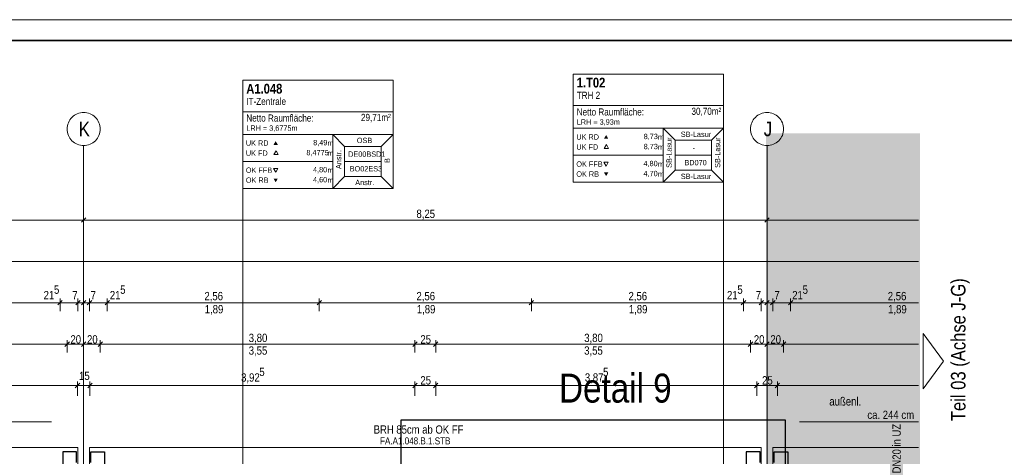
# Model space of a CAD drawing. Extents: x -620 to 300, y 62 to 1107.
# Tile 129 of 256: x -141 to 97, y 1002 to 1107. Entities that reach past the tile are written whole.
import ezdxf
from ezdxf.enums import TextEntityAlignment as Align
from ezdxf.lldxf.tags import DXFTag

# ---------------------------------------------------------------- set-up
doc = ezdxf.new("R2010")
doc.units = 0
doc.layers.get('0').update_dxf_attribs({"lineweight": 35})
for name, color, linetype, lineweight, true_color in [('30 -33 Aussenwände- 7 Fassade_ Elemente', 7, 'Continuous', 9, 0x00aacc), ('70 -72 Beschriftung- 1 Beschriftung allgemein', 7, 'Continuous', 9, 0xff6633), ('70 -75 Raumstempel- 1 Raumstempel', 1, 'Continuous', 50, 0xff0000), ('70 -75 Raumstempel-2 Verweislinie', 1, 'Continuous', 9, 0xff0000), ('70 -76 Bemaßung- 2 Allgemein', 9, 'Continuous', 5, 0x808080), ('E_Leerrohr_Detailnummer', 1, 'Continuous', 25, 0xff0000), ('iwb_Layout BA_Markierung', 7, 'Continuous', 9, 0xbadcdc), ('iwb_Layout Text', 3, 'Continuous', 18, 0x00ff00)]:
    doc.layers.add(name, color=color, linetype=linetype, lineweight=lineweight, true_color=true_color)
for name, color, linetype, lineweight in [('30 -33 Aussenwände- 8 Sonnenschutz', 7, 'Continuous', 9), ('70 -71 Achsen- 1 Gebäudeachsen', 7, 'STRICHPUNKT2-A06G9FR98I', 18), ('Detailelementbeschriftung', 7, 'Continuous', 9), ('iwb_Plankopf Rahmen', 7, 'Continuous', 35)]:
    doc.layers.add(name, color=color, linetype=linetype, lineweight=lineweight)
doc.styles.get("Standard").update_dxf_attribs({"font": 'ARIALN.TTF'})
tags = doc.linetypes.add('STRICHPUNKT2-A06G9FR98I', pattern=[12.7, 6.35, -3.175, 0, -3.175]).pattern_tags.tags
tags[10:11] = [DXFTag(74, 4), DXFTag(75, 0), DXFTag(340, '0'), DXFTag(46, 0.0), DXFTag(50, 0.0), DXFTag(44, 0.0), DXFTag(45, 0.0)]
tags[8:9] = [DXFTag(74, 4), DXFTag(75, 0), DXFTag(340, '0'), DXFTag(46, 0.0), DXFTag(50, 0.0), DXFTag(44, 0.0), DXFTag(45, 0.0)]
tags[6:7] = [DXFTag(74, 4), DXFTag(75, 0), DXFTag(340, '0'), DXFTag(46, 0.0), DXFTag(50, 0.0), DXFTag(44, 0.0), DXFTag(45, 0.0)]
tags[4:5] = [DXFTag(74, 4), DXFTag(75, 0), DXFTag(340, '0'), DXFTag(46, 0.0), DXFTag(50, 0.0), DXFTag(44, 0.0), DXFTag(45, 0.0)]

# ---------------------------------------------------------------- blocks, each defined once
blk = doc.blocks.new('Polygon-A06G9FR38I')
at = {"color": 0, "linetype": 'ByBlock', "lineweight": -2, "ltscale": 0.13}
blk.add_solid([(39.31, 82.72), (39.14, 1079.92), (76.38, 82.62), (76.38, 1079.92)], dxfattribs=at)
blk = doc.blocks.new('Referenz-A06G9FRB8I')
at = {"layer": '30 -33 Aussenwände- 7 Fassade_ Elemente', "color": 0, "linetype": 'Continuous', "ltscale": 0.13}
for p, q in [((-126.98, 1003.99), (-289.18, 1003.99)), ((-126.98, 999.15), (-126.98, 1003.99)), ((-124.18, 1003.99), (-124.18, 999.15)), ((38.02, 1003.99), (-124.18, 1003.99)), ((38.02, 999.15), (38.02, 1003.99)), ((75.97, 1003.99), (40.82, 1003.99)), ((40.82, 1003.99), (40.82, 999.15))]:
    blk.add_line(p, q, dxfattribs=at)
at = {"layer": '30 -33 Aussenwände- 7 Fassade_ Elemente', "color": 0, "linetype": 'Continuous', "lineweight": -2, "ltscale": 0.25}
for p, q in [((-127.28, 1002.99), (-130.58, 1002.99)), ((-130.58, 1002.99), (-130.58, 999.15)), ((-127.28, 1000.35), (-127.28, 1002.99)), ((-123.88, 1000.35), (-123.88, 1002.99)), ((-123.88, 1002.99), (-120.58, 1002.99)), ((-120.58, 1002.99), (-120.58, 999.15)), ((37.72, 1002.99), (34.42, 1002.99)), ((34.42, 1002.99), (34.42, 999.15)), ((37.72, 1000.35), (37.72, 1002.99)), ((41.12, 1002.99), (44.42, 1002.99)), ((41.12, 1000.35), (41.12, 1002.99)), ((44.42, 1002.99), (44.42, 999.15))]:
    blk.add_line(p, q, dxfattribs=at)
at = {"layer": '30 -33 Aussenwände- 8 Sonnenschutz', "color": 0, "linetype": 'Continuous', "ltscale": 0.13}
for p, q in [((-133.38, 1010.19), (-180.38, 1010.19)), ((75.97, 1010.19), (47.22, 1010.19))]:
    blk.add_line(p, q, dxfattribs=at)
at = {"layer": '70 -71 Achsen- 1 Gebäudeachsen', "color": 0, "linetype": 'Continuous', "ltscale": 0.18}
for p, q in [((-128.4, 1083.82), (-128.11, 1084.09)), ((-128.11, 1084.09), (-127.8, 1084.32)), ((-127.8, 1084.32), (-127.46, 1084.52)), ((-127.46, 1084.52), (-127.11, 1084.69)), ((-127.11, 1084.69), (-126.74, 1084.82)), ((-126.74, 1084.82), (-126.36, 1084.92)), ((-126.36, 1084.92), (-125.97, 1084.97)), ((-125.97, 1084.97), (-125.58, 1084.99)), ((-125.58, 1084.99), (-125.18, 1084.97)), ((-125.18, 1084.97), (-124.8, 1084.92)), ((-124.8, 1084.92), (-124.41, 1084.82)), ((-124.41, 1084.82), (-124.04, 1084.69)), ((-124.04, 1084.69), (-123.69, 1084.52)), ((-123.69, 1084.52), (-123.35, 1084.32)), ((-123.35, 1084.32), (-123.04, 1084.09)), ((-123.04, 1084.09), (-122.75, 1083.82)), ((36.6, 1083.82), (36.89, 1084.09)), ((36.89, 1084.09), (37.2, 1084.32)), ((37.2, 1084.32), (37.54, 1084.52)), ((37.54, 1084.52), (37.89, 1084.69)), ((37.89, 1084.69), (38.26, 1084.82)), ((38.26, 1084.82), (38.64, 1084.92)), ((38.64, 1084.92), (39.03, 1084.97)), ((39.03, 1084.97), (39.42, 1084.99)), ((39.42, 1084.99), (39.82, 1084.97)), ((39.82, 1084.97), (40.2, 1084.92)), ((40.2, 1084.92), (40.59, 1084.82)), ((40.59, 1084.82), (40.96, 1084.69)), ((40.96, 1084.69), (41.31, 1084.52)), ((41.31, 1084.52), (41.65, 1084.32)), ((41.65, 1084.32), (41.96, 1084.09)), ((41.96, 1084.09), (42.25, 1083.82)), ((-129.56, 1081.39), (-129.5, 1081.77)), ((-129.5, 1081.77), (-129.4, 1082.15)), ((-129.4, 1082.15), (-129.27, 1082.52)), ((-129.27, 1082.52), (-129.1, 1082.88)), ((-129.1, 1082.88), (-128.9, 1083.22)), ((-128.9, 1083.22), (-128.67, 1083.53)), ((-128.67, 1083.53), (-128.4, 1083.82)), ((-122.75, 1083.82), (-122.48, 1083.53)), ((-122.48, 1083.53), (-122.25, 1083.22)), ((-122.25, 1083.22), (-122.05, 1082.88)), ((-122.05, 1082.88), (-121.88, 1082.52)), ((-121.88, 1082.52), (-121.75, 1082.15)), ((-121.75, 1082.15), (-121.65, 1081.77)), ((-121.65, 1081.77), (-121.59, 1081.39)), ((35.44, 1081.39), (35.5, 1081.77)), ((35.5, 1081.77), (35.6, 1082.15)), ((35.6, 1082.15), (35.73, 1082.52)), ((35.73, 1082.52), (35.9, 1082.88)), ((35.9, 1082.88), (36.1, 1083.22)), ((36.1, 1083.22), (36.33, 1083.53)), ((36.33, 1083.53), (36.6, 1083.82)), ((42.25, 1083.82), (42.52, 1083.53)), ((42.52, 1083.53), (42.75, 1083.22)), ((42.75, 1083.22), (42.95, 1082.88)), ((42.95, 1082.88), (43.12, 1082.52)), ((43.12, 1082.52), (43.25, 1082.15)), ((43.25, 1082.15), (43.35, 1081.77)), ((43.35, 1081.77), (43.41, 1081.39)), ((-129.58, 1080.99), (-129.56, 1081.39)), ((-129.56, 1080.6), (-129.58, 1080.99)), ((-129.5, 1080.21), (-129.56, 1080.6)), ((-129.4, 1079.83), (-129.5, 1080.21)), ((-129.27, 1079.46), (-129.4, 1079.83)), ((-129.1, 1079.11), (-129.27, 1079.46)), ((-121.88, 1079.46), (-122.05, 1079.11)), ((-121.75, 1079.83), (-121.88, 1079.46)), ((-121.65, 1080.21), (-121.75, 1079.83)), ((-121.59, 1080.6), (-121.65, 1080.21)), ((-121.59, 1081.39), (-121.58, 1080.99)), ((-121.58, 1080.99), (-121.59, 1080.6)), ((35.42, 1080.99), (35.44, 1081.39)), ((35.44, 1080.6), (35.42, 1080.99)), ((35.5, 1080.21), (35.44, 1080.6)), ((35.6, 1079.83), (35.5, 1080.21)), ((35.73, 1079.46), (35.6, 1079.83)), ((35.9, 1079.11), (35.73, 1079.46)), ((43.12, 1079.46), (42.95, 1079.11)), ((43.25, 1079.83), (43.12, 1079.46)), ((43.35, 1080.21), (43.25, 1079.83)), ((43.41, 1080.6), (43.35, 1080.21)), ((43.41, 1081.39), (43.42, 1080.99)), ((43.42, 1080.99), (43.41, 1080.6)), ((-128.9, 1078.77), (-129.1, 1079.11)), ((-128.67, 1078.46), (-128.9, 1078.77)), ((-128.4, 1078.16), (-128.67, 1078.46)), ((-128.11, 1077.9), (-128.4, 1078.16)), ((-127.8, 1077.67), (-128.11, 1077.9)), ((-127.46, 1077.47), (-127.8, 1077.67)), ((-127.11, 1077.3), (-127.46, 1077.47)), ((-126.74, 1077.17), (-127.11, 1077.3)), ((-126.36, 1077.07), (-126.74, 1077.17)), ((-125.97, 1077.01), (-126.36, 1077.07)), ((-125.58, 1076.99), (-125.97, 1077.01)), ((-125.18, 1077.01), (-125.58, 1076.99)), ((-124.8, 1077.07), (-125.18, 1077.01)), ((-124.41, 1077.17), (-124.8, 1077.07)), ((-124.04, 1077.3), (-124.41, 1077.17)), ((-123.69, 1077.47), (-124.04, 1077.3)), ((-123.35, 1077.67), (-123.69, 1077.47)), ((-123.04, 1077.9), (-123.35, 1077.67)), ((-122.75, 1078.16), (-123.04, 1077.9)), ((-122.48, 1078.46), (-122.75, 1078.16)), ((-122.25, 1078.77), (-122.48, 1078.46)), ((-122.05, 1079.11), (-122.25, 1078.77)), ((36.1, 1078.77), (35.9, 1079.11)), ((36.33, 1078.46), (36.1, 1078.77)), ((36.6, 1078.16), (36.33, 1078.46)), ((36.89, 1077.9), (36.6, 1078.16)), ((37.2, 1077.67), (36.89, 1077.9)), ((37.54, 1077.47), (37.2, 1077.67)), ((37.89, 1077.3), (37.54, 1077.47)), ((38.26, 1077.17), (37.89, 1077.3)), ((38.64, 1077.07), (38.26, 1077.17)), ((39.03, 1077.01), (38.64, 1077.07)), ((39.42, 1076.99), (39.03, 1077.01)), ((39.82, 1077.01), (39.42, 1076.99)), ((40.2, 1077.07), (39.82, 1077.01)), ((40.59, 1077.17), (40.2, 1077.07)), ((40.96, 1077.3), (40.59, 1077.17)), ((41.31, 1077.47), (40.96, 1077.3)), ((41.65, 1077.67), (41.31, 1077.47)), ((41.96, 1077.9), (41.65, 1077.67)), ((42.25, 1078.16), (41.96, 1077.9)), ((42.52, 1078.46), (42.25, 1078.16)), ((42.75, 1078.77), (42.52, 1078.46)), ((42.95, 1079.11), (42.75, 1078.77))]:
    blk.add_line(p, q, dxfattribs=at)
at = {"layer": '70 -71 Achsen- 1 Gebäudeachsen', "color": 0, "linetype": 'STRICHPUNKT2-A06G9FR98I', "ltscale": 0.18}
for p, q in [((-125.58, 1076.99), (-125.58, 77.55)), ((39.42, 1076.99), (39.42, 77.55))]:
    blk.add_line(p, q, dxfattribs=at)
at = {"layer": '70 -75 Raumstempel- 1 Raumstempel', "color": 0, "lineweight": 9}
for p, q in [((-7.4, 1094.26), (-7.4, 1068.12)), ((28.92, 1094.26), (-7.4, 1094.26)), ((28.92, 1068.12), (28.92, 1094.26)), ((-87.18, 1092.78), (-87.18, 1066.64)), ((-50.86, 1092.78), (-87.18, 1092.78)), ((-50.86, 1066.64), (-50.86, 1092.78)), ((28.92, 1086.66), (-7.4, 1086.66)), ((-50.86, 1085.19), (-87.18, 1085.19)), ((-87.18, 1079.71), (-65.45, 1079.71)), ((-62.57, 1076.81), (-65.45, 1079.71)), ((-50.86, 1079.71), (-65.45, 1079.71)), ((-65.45, 1079.71), (-65.45, 1066.64)), ((-53.74, 1076.81), (-50.86, 1079.71)), ((-7.4, 1081.19), (14.33, 1081.19)), ((17.21, 1078.29), (14.33, 1081.19)), ((28.92, 1081.19), (14.33, 1081.19)), ((14.33, 1081.19), (14.33, 1068.12)), ((26.04, 1078.29), (28.92, 1081.19)), ((0.64, 1077.23), (0.11, 1076.32)), ((1.16, 1076.32), (0.64, 1077.23)), ((17.21, 1071.02), (17.21, 1078.29)), ((17.21, 1078.29), (26.04, 1078.29)), ((26.04, 1071.02), (26.04, 1078.29)), ((-79.14, 1075.75), (-79.67, 1074.84)), ((-79.67, 1074.84), (-78.62, 1074.84)), ((-78.62, 1074.84), (-79.14, 1075.75)), ((-62.57, 1069.54), (-62.57, 1076.81)), ((-62.57, 1076.81), (-53.74, 1076.81)), ((-53.74, 1069.54), (-53.74, 1076.81)), ((-7.4, 1074.65), (14.33, 1074.65)), ((0.11, 1076.32), (1.16, 1076.32)), ((26.04, 1074.65), (17.21, 1074.65)), ((-87.18, 1073.18), (-65.45, 1073.18)), ((-53.74, 1073.18), (-62.57, 1073.18)), ((0.57, 1072.05), (0.04, 1072.96)), ((0.04, 1072.96), (1.09, 1072.96)), ((1.09, 1072.96), (0.57, 1072.05)), ((-79.22, 1070.57), (-79.74, 1071.48)), ((-79.74, 1071.48), (-78.69, 1071.48)), ((-78.69, 1071.48), (-79.22, 1070.57)), ((17.21, 1071.02), (14.33, 1068.12)), ((17.21, 1071.02), (26.04, 1071.02)), ((26.04, 1071.02), (28.92, 1068.12)), ((-62.57, 1069.54), (-65.45, 1066.64)), ((-62.57, 1069.54), (-53.74, 1069.54)), ((-53.74, 1069.54), (-50.86, 1066.64)), ((28.92, 1068.12), (-7.4, 1068.12)), ((-50.86, 1066.64), (-87.18, 1066.64))]:
    blk.add_line(p, q, dxfattribs=at)
at = {"layer": '70 -75 Raumstempel- 1 Raumstempel', "color": 0, "lineweight": 0}
for points in [[(1.09, 1078.64), (0.57, 1079.55), (0.04, 1078.64)], [(-78.69, 1077.17), (-79.22, 1078.07), (-79.74, 1077.17)], [(1.09, 1070.51), (0.57, 1069.61), (0.04, 1070.51)], [(-78.69, 1069.03), (-79.22, 1068.13), (-79.74, 1069.03)]]:
    blk.add_solid(points, dxfattribs=at)
at = {"layer": '70 -75 Raumstempel-2 Verweislinie', "color": 0, "linetype": 'Continuous', "ltscale": 0.13}
blk.add_line((28.92, 1068.12), (28.92, 972.21), dxfattribs=at)
at = {"layer": '70 -75 Raumstempel-2 Verweislinie', "color": 0}
for p, q in [((28.92, 1068.12), (28.92, 972.21)), ((-87.18, 963.94), (-87.18, 1066.64))]:
    blk.add_line(p, q, dxfattribs=at)
at = {"layer": '70 -76 Bemaßung- 2 Allgemein', "color": 0, "linetype": 'Continuous', "ltscale": 0.13}
for p, q in [((-125.58, 1061.99), (-125.58, 1059.99)), ((-125.58, 1061.99), (-125.58, 1059.99)), ((39.42, 1061.99), (39.42, 1059.99)), ((39.42, 1061.99), (39.42, 1059.99)), ((-126.64, 1058.99), (-289.52, 1058.99)), ((-125.08, 1058.99), (-126.64, 1058.99)), ((-125.04, 1059.52), (-126.11, 1058.46)), ((-126.11, 1058.46), (-125.04, 1059.52)), ((-126.08, 1058.99), (-124.52, 1058.99)), ((38.36, 1058.99), (-124.52, 1058.99)), ((39.92, 1058.99), (38.36, 1058.99)), ((38.89, 1058.46), (39.96, 1059.52)), ((39.96, 1059.52), (38.89, 1058.46)), ((38.92, 1058.99), (40.48, 1058.99)), ((75.97, 1058.99), (40.48, 1058.99)), ((75.97, 1048.99), (-538.63, 1048.99)), ((-132.34, 1038.99), (-181.42, 1038.99)), ((-132.34, 1038.99), (-133.4, 1038.99)), ((-130.78, 1038.99), (-132.34, 1038.99)), ((-130.78, 1038.99), (-132.34, 1038.99)), ((-130.74, 1039.52), (-131.81, 1038.46)), ((-130.74, 1039.52), (-131.81, 1038.46)), ((-131.28, 1036.99), (-131.28, 1039.99)), ((-131.28, 1036.99), (-131.28, 1039.99)), ((-126.98, 1038.99), (-131.28, 1038.99)), ((-128.04, 1038.99), (-129.1, 1038.99)), ((-126.48, 1038.99), (-128.04, 1038.99)), ((-126.64, 1038.99), (-127.7, 1038.99)), ((-127.51, 1038.46), (-126.44, 1039.52)), ((-126.44, 1039.52), (-127.51, 1038.46)), ((-127.48, 1038.99), (-125.92, 1038.99)), ((-126.98, 1036.99), (-126.98, 1039.99)), ((-126.98, 1036.99), (-126.98, 1039.99)), ((-125.58, 1038.99), (-126.98, 1038.99)), ((-125.08, 1038.99), (-126.64, 1038.99)), ((-125.24, 1038.99), (-126.3, 1038.99)), ((-125.04, 1039.52), (-126.11, 1038.46)), ((-126.11, 1038.46), (-125.04, 1039.52)), ((-126.08, 1038.99), (-124.52, 1038.99)), ((-125.92, 1038.99), (-124.85, 1038.99)), ((-125.58, 1036.99), (-125.58, 1039.99)), ((-125.58, 1036.99), (-125.58, 1039.99)), ((-124.18, 1038.99), (-125.58, 1038.99)), ((-123.68, 1038.99), (-125.24, 1038.99)), ((-123.64, 1039.52), (-124.71, 1038.46)), ((-124.71, 1038.46), (-123.64, 1039.52)), ((-124.68, 1038.99), (-123.12, 1038.99)), ((-124.52, 1038.99), (-123.45, 1038.99)), ((-124.18, 1036.99), (-124.18, 1039.99)), ((-124.18, 1036.99), (-124.18, 1039.99)), ((-119.88, 1038.99), (-124.18, 1038.99)), ((-123.12, 1038.99), (-122.05, 1038.99)), ((-120.41, 1038.46), (-119.34, 1039.52)), ((-120.41, 1038.46), (-119.34, 1039.52)), ((-120.38, 1038.99), (-118.82, 1038.99)), ((-120.38, 1038.99), (-118.82, 1038.99)), ((-119.88, 1036.99), (-119.88, 1039.99)), ((-119.88, 1036.99), (-119.88, 1039.99)), ((-118.82, 1038.99), (-117.75, 1038.99)), ((-69.74, 1038.99), (-118.82, 1038.99)), ((-68.18, 1038.99), (-69.74, 1038.99)), ((-68.14, 1039.52), (-69.21, 1038.46)), ((-69.21, 1038.46), (-68.14, 1039.52)), ((-69.18, 1038.99), (-67.62, 1038.99)), ((-68.68, 1036.99), (-68.68, 1039.99)), ((-68.68, 1036.99), (-68.68, 1039.99)), ((-18.54, 1038.99), (-67.62, 1038.99)), ((-16.98, 1038.99), (-18.54, 1038.99)), ((-18.01, 1038.46), (-16.94, 1039.52)), ((-16.94, 1039.52), (-18.01, 1038.46)), ((-17.98, 1038.99), (-16.42, 1038.99)), ((-17.48, 1036.99), (-17.48, 1039.99)), ((-17.48, 1036.99), (-17.48, 1039.99)), ((32.66, 1038.99), (-16.42, 1038.99)), ((32.66, 1038.99), (31.6, 1038.99)), ((34.22, 1038.99), (32.66, 1038.99)), ((34.22, 1038.99), (32.66, 1038.99)), ((34.26, 1039.52), (33.19, 1038.46)), ((34.26, 1039.52), (33.19, 1038.46)), ((33.72, 1036.99), (33.72, 1039.99)), ((33.72, 1036.99), (33.72, 1039.99)), ((38.02, 1038.99), (33.72, 1038.99)), ((36.96, 1038.99), (35.9, 1038.99)), ((38.52, 1038.99), (36.96, 1038.99)), ((38.36, 1038.99), (37.3, 1038.99)), ((38.56, 1039.52), (37.49, 1038.46)), ((37.49, 1038.46), (38.56, 1039.52)), ((37.52, 1038.99), (39.08, 1038.99)), ((38.02, 1036.99), (38.02, 1039.99)), ((38.02, 1036.99), (38.02, 1039.99)), ((39.42, 1038.99), (38.02, 1038.99)), ((39.92, 1038.99), (38.36, 1038.99)), ((39.76, 1038.99), (38.7, 1038.99)), ((38.89, 1038.46), (39.96, 1039.52)), ((39.96, 1039.52), (38.89, 1038.46)), ((38.92, 1038.99), (40.48, 1038.99)), ((39.08, 1038.99), (40.15, 1038.99)), ((39.42, 1036.99), (39.42, 1039.99)), ((39.42, 1036.99), (39.42, 1039.99)), ((40.82, 1038.99), (39.42, 1038.99)), ((41.32, 1038.99), (39.76, 1038.99)), ((40.29, 1038.46), (41.36, 1039.52)), ((41.36, 1039.52), (40.29, 1038.46)), ((40.32, 1038.99), (41.88, 1038.99)), ((40.48, 1038.99), (41.55, 1038.99)), ((40.82, 1036.99), (40.82, 1039.99)), ((40.82, 1036.99), (40.82, 1039.99)), ((45.12, 1038.99), (40.82, 1038.99)), ((41.88, 1038.99), (42.95, 1038.99)), ((44.59, 1038.46), (45.66, 1039.52)), ((44.59, 1038.46), (45.66, 1039.52)), ((44.62, 1038.99), (46.18, 1038.99)), ((44.62, 1038.99), (46.18, 1038.99)), ((45.12, 1036.99), (45.12, 1039.99)), ((45.12, 1036.99), (45.12, 1039.99)), ((46.18, 1038.99), (47.25, 1038.99)), ((75.97, 1038.99), (46.18, 1038.99)), ((-125.58, 1031.99), (-125.58, 1029.99)), ((-125.58, 1031.99), (-125.58, 1029.99)), ((39.42, 1031.99), (39.42, 1029.99)), ((39.42, 1031.99), (39.42, 1029.99)), ((-129.04, 1029.52), (-130.11, 1028.46)), ((-130.11, 1028.46), (-129.04, 1029.52)), ((-129.58, 1026.99), (-129.58, 1029.99)), ((-129.58, 1026.99), (-129.58, 1029.99)), ((-126.11, 1028.46), (-125.04, 1029.52)), ((-125.04, 1029.52), (-126.11, 1028.46)), ((-121.04, 1029.52), (-122.11, 1028.46)), ((-122.11, 1028.46), (-121.04, 1029.52)), ((-121.58, 1026.99), (-121.58, 1029.99)), ((-121.58, 1026.99), (-121.58, 1029.99)), ((-45.04, 1029.52), (-46.11, 1028.46)), ((-46.11, 1028.46), (-45.04, 1029.52)), ((-45.58, 1026.99), (-45.58, 1029.99)), ((-45.58, 1026.99), (-45.58, 1029.99)), ((-41.11, 1028.46), (-40.04, 1029.52)), ((-40.04, 1029.52), (-41.11, 1028.46)), ((-40.58, 1026.99), (-40.58, 1029.99)), ((-40.58, 1026.99), (-40.58, 1029.99)), ((35.96, 1029.52), (34.89, 1028.46)), ((34.89, 1028.46), (35.96, 1029.52)), ((35.42, 1026.99), (35.42, 1029.99)), ((35.42, 1026.99), (35.42, 1029.99)), ((39.96, 1029.52), (38.89, 1028.46)), ((38.89, 1028.46), (39.96, 1029.52)), ((42.89, 1028.46), (43.96, 1029.52)), ((43.96, 1029.52), (42.89, 1028.46)), ((43.42, 1026.99), (43.42, 1029.99)), ((43.42, 1026.99), (43.42, 1029.99)), ((-130.64, 1028.99), (-285.52, 1028.99)), ((-129.08, 1028.99), (-130.64, 1028.99)), ((-130.08, 1028.99), (-128.52, 1028.99)), ((-126.64, 1028.99), (-128.52, 1028.99)), ((-125.08, 1028.99), (-126.64, 1028.99)), ((-126.08, 1028.99), (-124.52, 1028.99)), ((-122.64, 1028.99), (-124.52, 1028.99)), ((-121.08, 1028.99), (-122.64, 1028.99)), ((-122.08, 1028.99), (-120.52, 1028.99)), ((-46.64, 1028.99), (-120.52, 1028.99)), ((-45.08, 1028.99), (-46.64, 1028.99)), ((-46.08, 1028.99), (-44.52, 1028.99)), ((-41.64, 1028.99), (-44.52, 1028.99)), ((-40.08, 1028.99), (-41.64, 1028.99)), ((-41.08, 1028.99), (-39.52, 1028.99)), ((34.36, 1028.99), (-39.52, 1028.99)), ((35.92, 1028.99), (34.36, 1028.99)), ((34.92, 1028.99), (36.48, 1028.99)), ((38.36, 1028.99), (36.48, 1028.99)), ((39.92, 1028.99), (38.36, 1028.99)), ((38.92, 1028.99), (40.48, 1028.99)), ((42.36, 1028.99), (40.48, 1028.99)), ((43.92, 1028.99), (42.36, 1028.99)), ((42.92, 1028.99), (44.48, 1028.99)), ((75.97, 1028.99), (44.48, 1028.99)), ((-127.08, 1016.49), (-127.08, 1019.99)), ((-127.08, 1016.49), (-127.08, 1019.99)), ((-124.08, 1016.49), (-124.08, 1019.99)), ((-124.08, 1016.49), (-124.08, 1019.99)), ((-45.58, 1016.49), (-45.58, 1019.99)), ((-45.58, 1016.49), (-45.58, 1019.99)), ((-40.58, 1016.49), (-40.58, 1019.99)), ((-40.58, 1016.49), (-40.58, 1019.99)), ((36.92, 1016.49), (36.92, 1019.99)), ((36.92, 1016.49), (36.92, 1019.99)), ((41.92, 1016.49), (41.92, 1019.99)), ((41.92, 1016.49), (41.92, 1019.99)), ((-128.14, 1018.99), (-288.02, 1018.99)), ((-128.14, 1018.99), (-129.2, 1018.99)), ((-126.08, 1018.99), (-128.14, 1018.99)), ((-126.08, 1018.99), (-128.14, 1018.99)), ((-124.08, 1018.99), (-127.08, 1018.99)), ((-125.08, 1018.99), (-123.02, 1018.99)), ((-125.08, 1018.99), (-123.02, 1018.99)), ((-46.64, 1018.99), (-123.02, 1018.99)), ((-123.02, 1018.99), (-121.95, 1018.99)), ((-44.58, 1018.99), (-46.64, 1018.99)), ((-46.58, 1018.99), (-44.52, 1018.99)), ((-41.64, 1018.99), (-44.52, 1018.99)), ((-39.58, 1018.99), (-41.64, 1018.99)), ((-41.58, 1018.99), (-39.52, 1018.99)), ((35.86, 1018.99), (-39.52, 1018.99)), ((37.92, 1018.99), (35.86, 1018.99)), ((35.92, 1018.99), (37.98, 1018.99)), ((40.86, 1018.99), (37.98, 1018.99)), ((42.92, 1018.99), (40.86, 1018.99)), ((40.92, 1018.99), (42.98, 1018.99)), ((75.97, 1018.99), (42.98, 1018.99))]:
    blk.add_line(p, q, dxfattribs=at)
at = {"layer": '70 -76 Bemaßung- 2 Allgemein', "color": 0, "linetype": 'Continuous', "lineweight": 20, "ltscale": 0.2}
for p, q in [((-126.54, 1019.52), (-127.61, 1018.46)), ((-126.54, 1019.52), (-127.61, 1018.46)), ((-124.61, 1018.46), (-123.54, 1019.52)), ((-124.61, 1018.46), (-123.54, 1019.52)), ((-46.11, 1018.46), (-45.04, 1019.52)), ((-45.04, 1019.52), (-46.11, 1018.46)), ((-41.11, 1018.46), (-40.04, 1019.52)), ((-40.04, 1019.52), (-41.11, 1018.46)), ((37.46, 1019.52), (36.39, 1018.46)), ((36.39, 1018.46), (37.46, 1019.52)), ((42.46, 1019.52), (41.39, 1018.46)), ((41.39, 1018.46), (42.46, 1019.52))]:
    blk.add_line(p, q, dxfattribs=at)
at = {"layer": '30 -33 Aussenwände- 7 Fassade_ Elemente', "color": 0, "linetype": 'ByBlock', "ltscale": 0.13, "insert": (-55.55, 1009.35), "char_height": 2, "attachment_point": 1}
blk.add_mtext('{\\fArial Narrow;BRH 85cm ab OK FF}', dxfattribs=at)
at = {"layer": '30 -33 Aussenwände- 8 Sonnenschutz', "color": 0, "linetype": 'Continuous', "ltscale": 0.13, "char_height": 2.0138, "attachment_point": 1}
for s, insert in [('{\\fArial Narrow;außenl.}', (54.46, 1016.16)), ('{\\fArial Narrow;244}', (67.35, 1012.9)), ('{\\fArial Narrow;ca.}', (63.65, 1012.9)), ('{\\fArial Narrow;cm}', (71.86, 1012.9))]:
    blk.add_mtext(s, dxfattribs=dict(at, insert=insert))
at = {"layer": '70 -71 Achsen- 1 Gebäudeachsen', "color": 0, "linetype": 'Continuous', "ltscale": 0.18, "char_height": 3.5241, "attachment_point": 1}
for s, insert in [('{\\fArial Narrow;K}', (-126.77, 1082.76)), ('{\\fArial Narrow;J}', (38.63, 1082.78))]:
    blk.add_mtext(s, dxfattribs=dict(at, insert=insert))
at = {"layer": '70 -72 Beschriftung- 1 Beschriftung allgemein', "color": 0, "linetype": 'Continuous', "ltscale": 0.13, "insert": (-54.02, 1006.45), "char_height": 1.7, "attachment_point": 1}
blk.add_mtext('{\\fArial Narrow;FA.A1.048.B.1.STB}', dxfattribs=at)
at = {"layer": '70 -75 Raumstempel- 1 Raumstempel', "color": 0, "linetype": 'Continuous', "ltscale": 0.5, "attachment_point": 1}
for s, insert, char_height, rotation in [('{\\fArial Narrow|b1|i0;A1.048}', (-86.31, 1091.92), 2.3536, 0), ('{\\fArial Narrow|b1|i0;1.T02}', (-6.53, 1093.4), 2.3536, 0), ('{\\fArial Narrow;TRH 2}', (-6.53, 1090), 1.7117, 0), ('{\\fArial Narrow;IT-Zentrale}', (-86.31, 1088.53), 1.7117, 0), ('{\\fArial Narrow;30,70m²}', (21.18, 1086.14), 1.7117, 0), ('{\\fArial Narrow;Netto Raumfläche:}', (-86.31, 1084.51), 1.7117, 0), ('{\\fArial Narrow;29,71m²}', (-58.62, 1084.66), 1.7117, 0), ('{\\fArial Narrow;Netto Raumfläche:}', (-6.53, 1085.98), 1.7117, 0), ('{\\fArial Narrow;LRH = 3,6775m}', (-86.31, 1081.86), 1.2838, 0), ('{\\fArial Narrow;LRH = 3,93m}', (-6.53, 1083.34), 1.2838, 0), ('{\\fArial Narrow;UK RD}', (-6.63, 1079.72), 1.2838, 0), ('{\\fArial Narrow;8,73}', (9.63, 1079.84), 1.2838, 0), ('{\\fArial Narrow;m}', (13.09, 1079.71), 1.2838, 0), ('{\\fArial Narrow;SB-Lasur}', (18.59, 1080.36), 1.2838, 0), ('{\\fArial Narrow;UK RD}', (-86.42, 1078.25), 1.2838, 0), ('{\\fArial Narrow;8,49}', (-70.16, 1078.36), 1.2838, 0), ('{\\fArial Narrow;m}', (-66.7, 1078.24), 1.2838, 0), ('{\\fArial Narrow;OSB}', (-59.63, 1078.88), 1.2838, 0), ('{\\fArial Narrow;UK FD}', (-6.63, 1077.29), 1.2838, 0), ('{\\fArial Narrow;8,73}', (9.63, 1077.41), 1.2838, 0), ('{\\fArial Narrow;m}', (13.09, 1077.28), 1.2838, 0), ('{\\fArial Narrow;SB-Lasur}', (15.13, 1071.61), 1.2838, 90), ('{\\fArial Narrow;SB-Lasur}', (26.84, 1071.61), 1.2838, 90), ('{\\fArial Narrow;UK FD}', (-86.42, 1075.81), 1.2838, 0), ('{\\fArial Narrow;8,4775}', (-71.8, 1075.93), 1.2838, 0), ('{\\fArial Narrow;m}', (-66.7, 1075.8), 1.2838, 0), ('{\\fArial Narrow;Anstr.}', (-64.67, 1071.32), 1.2838, 90), ('{\\fArial Narrow;DE00BSD1}', (-61.72, 1075.57), 1.2838, 0), ('{\\fArial Narrow;-}', (21.43, 1077.05), 1.2838, 0), ('{\\fArial Narrow;B}', (-52.94, 1072.78), 1.2838, 90), ('{\\fArial Narrow;OK FFB}', (-6.63, 1073.17), 1.2838, 0), ('{\\fArial Narrow;4,80}', (9.58, 1073.3), 1.2838, 0), ('{\\fArial Narrow;m}', (13.09, 1073.17), 1.2838, 0), ('{\\fArial Narrow;BD070}', (19.47, 1073.52), 1.2838, 0), ('{\\fArial Narrow;OK FFB}', (-86.42, 1071.69), 1.2838, 0), ('{\\fArial Narrow;4,80}', (-70.2, 1071.82), 1.2838, 0), ('{\\fArial Narrow;m}', (-66.7, 1071.69), 1.2838, 0), ('{\\fArial Narrow;BO02ES3}', (-61.34, 1072.03), 1.2838, 0), ('{\\fArial Narrow;OK RB}', (-6.63, 1070.76), 1.2838, 0), ('{\\fArial Narrow;4,70}', (9.58, 1070.88), 1.2838, 0), ('{\\fArial Narrow;m}', (13.09, 1070.76), 1.2838, 0), ('{\\fArial Narrow;SB-Lasur}', (18.59, 1070.19), 1.2838, 0), ('{\\fArial Narrow;OK RB}', (-86.42, 1069.28), 1.2838, 0), ('{\\fArial Narrow;4,60}', (-70.2, 1069.4), 1.2838, 0), ('{\\fArial Narrow;m}', (-66.7, 1069.28), 1.2838, 0), ('{\\fArial Narrow;Anstr.}', (-60.01, 1068.72), 1.2838, 0)]:
    blk.add_mtext(s, dxfattribs=dict(at, insert=insert, char_height=char_height, rotation=rotation))
at = {"layer": '70 -76 Bemaßung- 2 Allgemein', "color": 0, "linetype": 'Continuous', "ltscale": 0.13, "char_height": 2.0138, "attachment_point": 1}
for s, insert in [('{\\fArial Narrow;8,25}', (-45.23, 1061.51)), ('{\\fArial Narrow;21}', (-135.25, 1041.84)), ('{\\fArial Narrow;5}', (-132.75, 1043.18)), ('{\\fArial Narrow;7}', (-128.32, 1041.82)), ('{\\fArial Narrow;7}', (-123.9, 1041.82)), ('{\\fArial Narrow;21}', (-119.26, 1041.84)), ('{\\fArial Narrow;5}', (-116.76, 1043.18)), ('{\\fArial Narrow;2,56}', (-96.43, 1041.61)), ('{\\fArial Narrow;2,56}', (-45.23, 1041.61)), ('{\\fArial Narrow;2,56}', (5.97, 1041.61)), ('{\\fArial Narrow;21}', (29.75, 1041.84)), ('{\\fArial Narrow;5}', (32.25, 1043.18)), ('{\\fArial Narrow;7}', (36.68, 1041.82)), ('{\\fArial Narrow;7}', (41.19, 1041.82)), ('{\\fArial Narrow;21}', (45.51, 1041.84)), ('{\\fArial Narrow;5}', (48.01, 1043.18)), ('{\\fArial Narrow;2,56}', (68.57, 1041.61)), ('{\\fArial Narrow;1,89}', (-96.35, 1038.45)), ('{\\fArial Narrow;1,89}', (-45.15, 1038.45)), ('{\\fArial Narrow;1,89}', (6.05, 1038.45)), ('{\\fArial Narrow;1,89}', (68.65, 1038.45)), ('{\\fArial Narrow;20}', (-128.77, 1031.14)), ('{\\fArial Narrow;20}', (-124.77, 1031.14)), ('{\\fArial Narrow;3,80}', (-85.72, 1031.51)), ('{\\fArial Narrow;25}', (-44.28, 1031.14)), ('{\\fArial Narrow;3,80}', (-4.72, 1031.51)), ('{\\fArial Narrow;20}', (36.23, 1031.14)), ('{\\fArial Narrow;20}', (40.23, 1031.14)), ('{\\fArial Narrow;3,55}', (-85.73, 1028.46)), ('{\\fArial Narrow;3,55}', (-4.73, 1028.46)), ('{\\fArial Narrow;15}', (-126.69, 1022.34)), ('{\\fArial Narrow;5}', (-83.17, 1023.29)), ('{\\fArial Narrow;5}', (-0.17, 1023.29)), ('{\\fArial Narrow;3,92}', (-87.57, 1021.94)), ('{\\fArial Narrow;25}', (-44.28, 1021.24)), ('{\\fArial Narrow;3,87}', (-4.57, 1021.94)), ('{\\fArial Narrow;25}', (38.22, 1021.24))]:
    blk.add_mtext(s, dxfattribs=dict(at, insert=insert))
blk = doc.blocks.new('Einzeiliger Text-A06G9FVZ8I')
at = {"color": 0, "lineweight": -2, "insert": (-10.79, 1021.86), "char_height": 7, "attachment_point": 1}
blk.add_mtext('{\\fArial Narrow;Detail 9}', dxfattribs=at)
blk = doc.blocks.new('Polygon-A06G9FW18I')
at = {"color": 0, "linetype": 'ByBlock', "lineweight": -2, "ltscale": 0.25}
for p, q in [((-48.91, 820.69), (-48.91, 1010.72)), ((-48.91, 1010.72), (43.83, 1010.72)), ((43.83, 1010.72), (43.83, 820.69)), ((43.83, 820.69), (-48.91, 820.69))]:
    blk.add_line(p, q, dxfattribs=at)
blk = doc.blocks.new('Einzeiliger Text-A06G9FYR8I')
at = {"color": 0, "lineweight": -2, "insert": (69.7, 997.74), "char_height": 2, "attachment_point": 1, "rotation": 90}
blk.add_mtext('{\\fArial Narrow;DN20 in UZ}', dxfattribs=at)

msp = doc.modelspace()

# ---------------------------------------------------------------- linework, layer by layer
at = {"layer": 'iwb_Layout Text', "linetype": 'Continuous', "ltscale": 0.18}
for p, q in [((82, 1024.84), (77.12, 1031.53)), ((77.12, 1018.15), (77.12, 1031.53)), ((77.12, 1018.15), (82, 1024.84))]:
    msp.add_line(p, q, dxfattribs=at)
at = {"layer": 'iwb_Plankopf Rahmen', "color": 8, "lineweight": 13, "ltscale": 0.13, "true_color": 0x808080}
msp.add_lwpolyline([(300.35, 62.43), (-619.65, 62.43), (-619.65, 1107.43), (300.35, 1107.43), (300.35, 62.43)], close=True, dxfattribs=at)
at = {"layer": 'iwb_Plankopf Rahmen', "ltscale": 0.35}
msp.add_lwpolyline([(-599.65, 67.43), (-599.65, 1102.43), (295.35, 1102.43), (295.35, 67.43), (-599.65, 67.43)], close=True, dxfattribs=at)

# ---------------------------------------------------------------- block references
at = {"color": 8, "lineweight": 25, "ltscale": 0.25, "true_color": 0x808080}
msp.add_blockref('Referenz-A06G9FRB8I', (0, 0), dxfattribs=at)
at = {"layer": 'Detailelementbeschriftung', "ltscale": 0.13}
msp.add_blockref('Einzeiliger Text-A06G9FYR8I', (0, 0), dxfattribs=at)
at = {"layer": 'E_Leerrohr_Detailnummer', "ltscale": 0.25}
for name in ['Einzeiliger Text-A06G9FVZ8I', 'Polygon-A06G9FW18I']:
    msp.add_blockref(name, (0, 0), dxfattribs=at)
at = {"layer": 'iwb_Layout BA_Markierung', "ltscale": 0.13}
msp.add_blockref('Polygon-A06G9FR38I', (0, 0), dxfattribs=at)

# ---------------------------------------------------------------- texts
at = {"layer": 'iwb_Layout Text', "ltscale": 0.18}
msp.add_text('Teil 03 (Achse J-G)', height=3.5, rotation=90, dxfattribs=at).set_placement((83.83, 1010.37), align=Align.TOP_LEFT)

doc.saveas('drawing.dxf')
